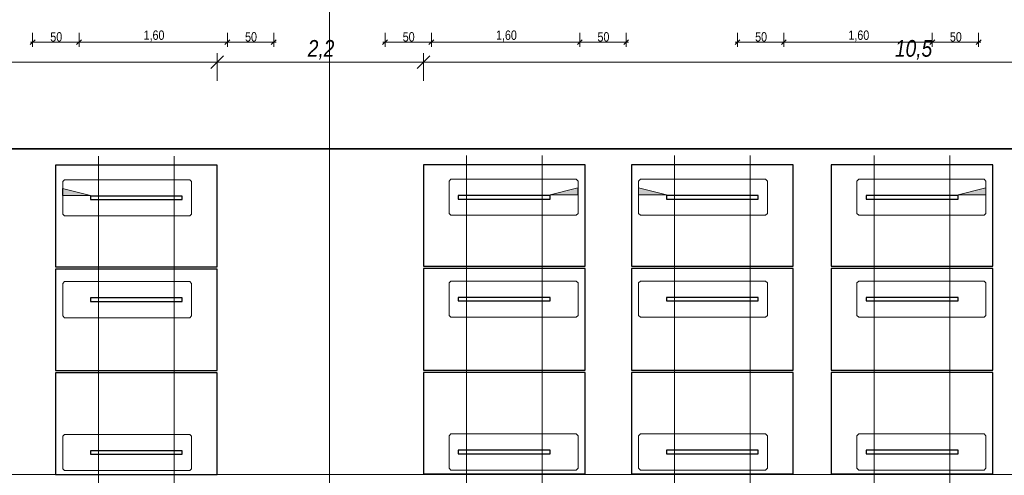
# Model space of a CAD drawing. Extents: x -720 to 300, y 62 to 1112.
# Tile 12 of 50: x -369 to -157, y 610 to 708. Entities that reach past the tile are written whole.
import ezdxf
from ezdxf.lldxf.tags import DXFTag

# ---------------------------------------------------------------- set-up
doc = ezdxf.new("R2010")
doc.units = 0
doc.layers.get('0').update_dxf_attribs({"lineweight": 13})
for name, color, linetype, lineweight in [('3_Solarbase', 7, 'Continuous', 25), ('70 -71 Achsen- 1 Gebäudeachsen', 7, 'STRICHPUNKT2-A06DNB31MF', 18), ('E_PV_Aufstellzone', 7, 'grob', 35), ('ModuleHighPointMark', 7, 'Continuous', 25)]:
    doc.layers.add(name, color=color, linetype=linetype, lineweight=lineweight)
for name, color, linetype, lineweight, true_color in [('70 -76 Bemaßung- 2 Allgemein', 9, 'Continuous', 5, 0x808080), ('E_ST_Fangeinrichtung_Bem', 1, 'Continuous', 13, 0xff0000), ('E_ST_Tragsystem', 7, 'Continuous', 18, 0x006666), ('Modules', 7, 'Continuous', 25, 0xffa500)]:
    doc.layers.add(name, color=color, linetype=linetype, lineweight=lineweight, true_color=true_color)
doc.styles.get("Standard").update_dxf_attribs({"font": 'ARIALN.TTF'})
tags = doc.linetypes.add('grob', pattern=[14, 3, -8, 3]).pattern_tags.tags
tags[8:9] = [DXFTag(74, 4), DXFTag(75, 0), DXFTag(340, '0'), DXFTag(46, 0.0), DXFTag(50, 0.0), DXFTag(44, 0.0), DXFTag(45, 0.0)]
tags[6:7] = [DXFTag(74, 4), DXFTag(75, 0), DXFTag(340, '0'), DXFTag(46, 0.0), DXFTag(50, 0.0), DXFTag(44, 0.0), DXFTag(45, 0.0)]
tags[4:5] = [DXFTag(74, 4), DXFTag(75, 0), DXFTag(340, '0'), DXFTag(46, 0.0), DXFTag(50, 0.0), DXFTag(44, 0.0), DXFTag(45, 0.0)]
tags = doc.linetypes.add('STRICHPUNKT2-A06DNB31MF', pattern=[12.7, 6.35, -3.175, 0, -3.175]).pattern_tags.tags
tags[10:11] = [DXFTag(74, 4), DXFTag(75, 0), DXFTag(340, '0'), DXFTag(46, 0.0), DXFTag(50, 0.0), DXFTag(44, 0.0), DXFTag(45, 0.0)]
tags[8:9] = [DXFTag(74, 4), DXFTag(75, 0), DXFTag(340, '0'), DXFTag(46, 0.0), DXFTag(50, 0.0), DXFTag(44, 0.0), DXFTag(45, 0.0)]
tags[6:7] = [DXFTag(74, 4), DXFTag(75, 0), DXFTag(340, '0'), DXFTag(46, 0.0), DXFTag(50, 0.0), DXFTag(44, 0.0), DXFTag(45, 0.0)]
tags[4:5] = [DXFTag(74, 4), DXFTag(75, 0), DXFTag(340, '0'), DXFTag(46, 0.0), DXFTag(50, 0.0), DXFTag(44, 0.0), DXFTag(45, 0.0)]

# ---------------------------------------------------------------- blocks, each defined once
blk = doc.blocks.new('Referenz-A06DNB32MF')
at = {"layer": '70 -71 Achsen- 1 Gebäudeachsen', "color": 0, "linetype": 'STRICHPUNKT2-A06DNB31MF', "ltscale": 0.18}
for p, q in [((-302.35, 1084.85), (-302.35, 85.41)), ((-682.36, 609.91), (76.35, 609.91))]:
    blk.add_line(p, q, dxfattribs=at)
at = {"layer": '70 -76 Bemaßung- 2 Allgemein', "color": 0, "linetype": 'Continuous', "ltscale": 0.13}
for p, q in [((-366.35, 705.25), (-366.35, 702.25)), ((-356.35, 705.25), (-356.35, 702.25)), ((-356.35, 705.25), (-356.35, 702.25)), ((-324.35, 705.25), (-324.35, 702.25)), ((-324.35, 705.25), (-324.35, 702.25)), ((-314.35, 705.25), (-314.35, 702.25)), ((-290.35, 705.25), (-290.35, 702.25)), ((-280.35, 705.25), (-280.35, 702.25)), ((-280.35, 705.25), (-280.35, 702.25)), ((-248.35, 705.25), (-248.35, 702.25)), ((-248.35, 705.25), (-248.35, 702.25)), ((-238.35, 705.25), (-238.35, 702.25)), ((-214.35, 705.25), (-214.35, 702.25)), ((-204.35, 705.25), (-204.35, 702.25)), ((-204.35, 705.25), (-204.35, 702.25)), ((-172.35, 705.25), (-172.35, 702.25)), ((-172.35, 705.25), (-172.35, 702.25)), ((-162.35, 705.25), (-162.35, 702.25)), ((-366.88, 702.72), (-365.82, 703.78)), ((-366.85, 703.25), (-365.29, 703.25)), ((-357.41, 703.25), (-365.29, 703.25)), ((-355.85, 703.25), (-357.41, 703.25)), ((-355.82, 703.78), (-356.88, 702.72)), ((-356.88, 702.72), (-355.82, 703.78)), ((-356.85, 703.25), (-355.29, 703.25)), ((-325.41, 703.25), (-355.29, 703.25)), ((-323.85, 703.25), (-325.41, 703.25)), ((-323.82, 703.78), (-324.88, 702.72)), ((-324.88, 702.72), (-323.82, 703.78)), ((-324.85, 703.25), (-323.29, 703.25)), ((-315.41, 703.25), (-323.29, 703.25)), ((-313.85, 703.25), (-315.41, 703.25)), ((-313.82, 703.78), (-314.88, 702.72)), ((-290.88, 702.72), (-289.82, 703.78)), ((-290.85, 703.25), (-289.29, 703.25)), ((-281.41, 703.25), (-289.29, 703.25)), ((-279.85, 703.25), (-281.41, 703.25)), ((-279.82, 703.78), (-280.88, 702.72)), ((-280.88, 702.72), (-279.82, 703.78)), ((-280.85, 703.25), (-279.29, 703.25)), ((-249.41, 703.25), (-279.29, 703.25)), ((-247.85, 703.25), (-249.41, 703.25)), ((-247.82, 703.78), (-248.88, 702.72)), ((-248.88, 702.72), (-247.82, 703.78)), ((-248.85, 703.25), (-247.29, 703.25)), ((-239.41, 703.25), (-247.29, 703.25)), ((-237.85, 703.25), (-239.41, 703.25)), ((-237.82, 703.78), (-238.88, 702.72)), ((-214.88, 702.72), (-213.82, 703.78)), ((-214.85, 703.25), (-213.29, 703.25)), ((-205.41, 703.25), (-213.29, 703.25)), ((-203.85, 703.25), (-205.41, 703.25)), ((-203.82, 703.78), (-204.88, 702.72)), ((-204.88, 702.72), (-203.82, 703.78)), ((-204.85, 703.25), (-203.29, 703.25)), ((-173.41, 703.25), (-203.29, 703.25)), ((-171.85, 703.25), (-173.41, 703.25)), ((-171.82, 703.78), (-172.88, 702.72)), ((-172.88, 702.72), (-171.82, 703.78)), ((-172.85, 703.25), (-171.29, 703.25)), ((-163.41, 703.25), (-171.29, 703.25)), ((-161.85, 703.25), (-163.41, 703.25)), ((-161.82, 703.78), (-162.88, 702.72))]:
    blk.add_line(p, q, dxfattribs=at)
at = {"layer": '70 -76 Bemaßung- 2 Allgemein', "color": 0, "linetype": 'Continuous', "ltscale": 0.13, "char_height": 2.0138, "attachment_point": 1}
for s, insert in [('{\\fArial Narrow;50}', (-362.54, 705.4)), ('{\\fArial Narrow;1,60}', (-342.42, 705.77)), ('{\\fArial Narrow;50}', (-320.54, 705.4)), ('{\\fArial Narrow;50}', (-286.54, 705.4)), ('{\\fArial Narrow;1,60}', (-266.42, 705.77)), ('{\\fArial Narrow;50}', (-244.54, 705.4)), ('{\\fArial Narrow;50}', (-210.54, 705.4)), ('{\\fArial Narrow;1,60}', (-190.42, 705.77)), ('{\\fArial Narrow;50}', (-168.54, 705.4))]:
    blk.add_mtext(s, dxfattribs=dict(at, insert=insert))
blk = doc.blocks.new('Polygon-A06DNB34MF')
at = {"color": 0, "linetype": 'ByBlock', "lineweight": -2, "ltscale": 0.7}
blk.add_line((-682.36, 680.19), (-66.98, 680.19), dxfattribs=at)
blk = doc.blocks.new('Blockreferenz-A06DNBF8MF')
at = {"layer": '3_Solarbase', "color": 0}
for p, q in [((-334.08, 648.02), (-353.88, 648.02)), ((-353.88, 648.02), (-353.88, 647.26)), ((-334.08, 647.26), (-334.08, 648.02)), ((-353.88, 647.26), (-334.08, 647.26))]:
    blk.add_line(p, q, dxfattribs=at)
blk = doc.blocks.new('Blockreferenz-A06DNBFAMF')
at = {"layer": '3_Solarbase', "color": 0}
for p, q in [((-334.08, 670.02), (-353.88, 670.02)), ((-353.88, 670.02), (-353.88, 669.26)), ((-353.88, 669.26), (-334.08, 669.26)), ((-334.08, 669.26), (-334.08, 670.02))]:
    blk.add_line(p, q, dxfattribs=at)
blk = doc.blocks.new('Blockreferenz-A06DNBFEMF')
at = {"layer": '3_Solarbase', "color": 0}
for p, q in [((-334.08, 615.02), (-353.88, 615.02)), ((-353.88, 615.02), (-353.88, 614.26)), ((-353.88, 614.26), (-334.08, 614.26)), ((-334.08, 614.26), (-334.08, 615.02))]:
    blk.add_line(p, q, dxfattribs=at)
blk = doc.blocks.new('Blockreferenz-A06DNBFIMF')
at = {"layer": '3_Solarbase', "color": 0}
for p, q in [((-334.08, 648.02), (-353.88, 648.02)), ((-353.88, 648.02), (-353.88, 647.26)), ((-334.08, 647.26), (-334.08, 648.02)), ((-353.88, 647.26), (-334.08, 647.26))]:
    blk.add_line(p, q, dxfattribs=at)
blk = doc.blocks.new('Blockreferenz-A06DNBFKMF')
at = {"layer": '3_Solarbase', "color": 0}
for p, q in [((-334.08, 670.02), (-353.88, 670.02)), ((-353.88, 670.02), (-353.88, 669.26)), ((-353.88, 669.26), (-334.08, 669.26)), ((-334.08, 669.26), (-334.08, 670.02))]:
    blk.add_line(p, q, dxfattribs=at)
blk = doc.blocks.new('Blockreferenz-A06DNBFMMF')
at = {"layer": 'ModuleHighPointMark', "color": 16, "lineweight": 0, "true_color": 0x6c0000}
for p, q in [((-359.88, 670.14), (-359.88, 671.64)), ((-359.88, 671.64), (-353.88, 670.14)), ((-353.88, 670.14), (-359.88, 670.14))]:
    blk.add_line(p, q, dxfattribs=at)
at = {"layer": 'ModuleHighPointMark', "color": 40, "linetype": 'ByBlock', "ltscale": 0.25, "true_color": 0xffa600}
blk.add_solid([(-359.88, 670.14), (-359.88, 671.64), (-353.88, 670.14)], dxfattribs=at)
blk = doc.blocks.new('Blockreferenz-A06DNBFQMF')
at = {"layer": 'Modules'}
for p, q in [((-326.55, 654.24), (-361.41, 654.24)), ((-361.41, 654.24), (-361.41, 632.32)), ((-326.55, 632.32), (-326.55, 654.24)), ((-361.41, 632.32), (-326.55, 632.32))]:
    blk.add_line(p, q, dxfattribs=at)
blk = doc.blocks.new('Blockreferenz-A06DNBFSMF')
at = {"layer": 'Modules'}
for p, q in [((-326.55, 676.66), (-361.41, 676.66)), ((-361.41, 676.66), (-361.41, 654.74)), ((-326.55, 654.74), (-326.55, 676.66)), ((-361.41, 654.74), (-326.55, 654.74))]:
    blk.add_line(p, q, dxfattribs=at)
blk = doc.blocks.new('Blockreferenz-A06DNBFUMF')
at = {"layer": 'Modules'}
for p, q in [((-326.55, 631.82), (-361.41, 631.82)), ((-361.41, 631.82), (-361.41, 609.9)), ((-326.55, 609.9), (-326.55, 631.82)), ((-361.41, 609.9), (-326.55, 609.9))]:
    blk.add_line(p, q, dxfattribs=at)
blk = doc.blocks.new('Blockreferenz-A06DNBG0MF')
at = {"color": 96, "lineweight": -2, "true_color": 0x008000}
for p, q in [((-359.87, 618.14), (-359.47, 618.54)), ((-359.87, 611.14), (-359.87, 618.14)), ((-359.47, 618.54), (-332.47, 618.54)), ((-332.47, 618.54), (-332.07, 618.14)), ((-332.07, 618.14), (-332.07, 611.14)), ((-359.47, 610.74), (-359.87, 611.14)), ((-332.47, 610.74), (-359.47, 610.74)), ((-332.07, 611.14), (-332.47, 610.74))]:
    blk.add_line(p, q, dxfattribs=at)
blk = doc.blocks.new('Blockreferenz-A06DNBG2MF')
at = {"color": 96, "lineweight": -2, "true_color": 0x008000}
for p, q in [((-359.87, 651.14), (-359.47, 651.54)), ((-359.87, 644.14), (-359.87, 651.14)), ((-359.47, 651.54), (-332.47, 651.54)), ((-332.47, 651.54), (-332.07, 651.14)), ((-332.07, 651.14), (-332.07, 644.14)), ((-359.47, 643.74), (-359.87, 644.14)), ((-332.47, 643.74), (-359.47, 643.74)), ((-332.07, 644.14), (-332.47, 643.74))]:
    blk.add_line(p, q, dxfattribs=at)
blk = doc.blocks.new('Blockreferenz-A06DNBG4MF')
at = {"color": 96, "lineweight": -2, "true_color": 0x008000}
for p, q in [((-359.87, 673.14), (-359.47, 673.54)), ((-359.87, 666.14), (-359.87, 673.14)), ((-359.47, 673.54), (-332.47, 673.54)), ((-332.47, 673.54), (-332.07, 673.14)), ((-332.07, 673.14), (-332.07, 666.14)), ((-359.47, 665.74), (-359.87, 666.14)), ((-332.47, 665.74), (-359.47, 665.74)), ((-332.07, 666.14), (-332.47, 665.74))]:
    blk.add_line(p, q, dxfattribs=at)
blk = doc.blocks.new('Blockreferenz-A06DNBGAMF')
at = {"layer": '3_Solarbase', "color": 0}
for p, q in [((-334.08, 615.02), (-353.88, 615.02)), ((-353.88, 615.02), (-353.88, 614.26)), ((-353.88, 614.26), (-334.08, 614.26)), ((-334.08, 614.26), (-334.08, 615.02))]:
    blk.add_line(p, q, dxfattribs=at)
blk = doc.blocks.new('Blockreferenz-A06DNBGYMF')
at = {"layer": '3_Solarbase', "color": 0}
for p, q in [((-166.79, 615.14), (-186.59, 615.14)), ((-186.59, 615.14), (-186.59, 614.38)), ((-186.59, 614.38), (-166.79, 614.38)), ((-166.79, 614.38), (-166.79, 615.14))]:
    blk.add_line(p, q, dxfattribs=at)
blk = doc.blocks.new('Blockreferenz-A06DNBH4MF')
at = {"layer": '3_Solarbase', "color": 0}
for p, q in [((-209.89, 648.14), (-229.69, 648.14)), ((-229.69, 648.14), (-229.69, 647.38)), ((-209.89, 647.38), (-209.89, 648.14)), ((-229.69, 647.38), (-209.89, 647.38))]:
    blk.add_line(p, q, dxfattribs=at)
blk = doc.blocks.new('Blockreferenz-A06DNBH6MF')
at = {"layer": '3_Solarbase', "color": 0}
for p, q in [((-254.75, 615.14), (-274.55, 615.14)), ((-274.55, 615.14), (-274.55, 614.38)), ((-274.55, 614.38), (-254.75, 614.38)), ((-254.75, 614.38), (-254.75, 615.14))]:
    blk.add_line(p, q, dxfattribs=at)
blk = doc.blocks.new('Blockreferenz-A06DNBH8MF')
at = {"layer": '3_Solarbase', "color": 0}
for p, q in [((-166.79, 670.14), (-186.59, 670.14)), ((-186.59, 670.14), (-186.59, 669.38)), ((-186.59, 669.38), (-166.79, 669.38)), ((-166.79, 669.38), (-166.79, 670.14))]:
    blk.add_line(p, q, dxfattribs=at)
blk = doc.blocks.new('Blockreferenz-A06DNBHAMF')
at = {"layer": '3_Solarbase', "color": 0}
for p, q in [((-254.75, 648.14), (-274.55, 648.14)), ((-274.55, 648.14), (-274.55, 647.38)), ((-254.75, 647.38), (-254.75, 648.14)), ((-274.55, 647.38), (-254.75, 647.38))]:
    blk.add_line(p, q, dxfattribs=at)
blk = doc.blocks.new('Blockreferenz-A06DNBHIMF')
at = {"layer": '3_Solarbase', "color": 0}
for p, q in [((-209.89, 648.14), (-229.69, 648.14)), ((-229.69, 648.14), (-229.69, 647.38)), ((-209.89, 647.38), (-209.89, 648.14)), ((-229.69, 647.38), (-209.89, 647.38))]:
    blk.add_line(p, q, dxfattribs=at)
blk = doc.blocks.new('Blockreferenz-A06DNBHMMF')
at = {"layer": '3_Solarbase', "color": 0}
for p, q in [((-166.79, 648.14), (-186.59, 648.14)), ((-186.59, 648.14), (-186.59, 647.38)), ((-166.79, 647.38), (-166.79, 648.14)), ((-186.59, 647.38), (-166.79, 647.38))]:
    blk.add_line(p, q, dxfattribs=at)
blk = doc.blocks.new('Blockreferenz-A06DNBHQMF')
at = {"layer": '3_Solarbase', "color": 0}
for p, q in [((-254.75, 670.14), (-274.55, 670.14)), ((-274.55, 670.14), (-274.55, 669.38)), ((-274.55, 669.38), (-254.75, 669.38)), ((-254.75, 669.38), (-254.75, 670.14))]:
    blk.add_line(p, q, dxfattribs=at)
blk = doc.blocks.new('Blockreferenz-A06DNBHSMF')
at = {"layer": '3_Solarbase', "color": 0}
for p, q in [((-166.79, 615.14), (-186.59, 615.14)), ((-186.59, 615.14), (-186.59, 614.38)), ((-186.59, 614.38), (-166.79, 614.38)), ((-166.79, 614.38), (-166.79, 615.14))]:
    blk.add_line(p, q, dxfattribs=at)
blk = doc.blocks.new('Blockreferenz-A06DNBHWMF')
at = {"layer": '3_Solarbase', "color": 0}
for p, q in [((-166.79, 670.14), (-186.59, 670.14)), ((-186.59, 670.14), (-186.59, 669.38)), ((-186.59, 669.38), (-166.79, 669.38)), ((-166.79, 669.38), (-166.79, 670.14))]:
    blk.add_line(p, q, dxfattribs=at)
blk = doc.blocks.new('Blockreferenz-A06DNBI6MF')
at = {"layer": 'ModuleHighPointMark', "color": 16, "lineweight": 0, "true_color": 0x6c0000}
for p, q in [((-248.75, 671.76), (-254.75, 670.26)), ((-248.75, 670.26), (-248.75, 671.76)), ((-254.75, 670.26), (-248.75, 670.26))]:
    blk.add_line(p, q, dxfattribs=at)
at = {"layer": 'ModuleHighPointMark', "color": 40, "linetype": 'ByBlock', "ltscale": 0.25, "true_color": 0xffa600}
blk.add_solid([(-248.75, 670.26), (-254.75, 670.26), (-248.75, 671.76)], dxfattribs=at)
blk = doc.blocks.new('Blockreferenz-A06DNBI8MF')
at = {"layer": 'ModuleHighPointMark', "color": 16, "lineweight": 0, "true_color": 0x6c0000}
for p, q in [((-235.69, 670.26), (-235.69, 671.76)), ((-235.69, 671.76), (-229.69, 670.26)), ((-229.69, 670.26), (-235.69, 670.26))]:
    blk.add_line(p, q, dxfattribs=at)
at = {"layer": 'ModuleHighPointMark', "color": 40, "linetype": 'ByBlock', "ltscale": 0.25, "true_color": 0xffa600}
blk.add_solid([(-235.69, 670.26), (-235.69, 671.76), (-229.69, 670.26)], dxfattribs=at)
blk = doc.blocks.new('Blockreferenz-A06DNBIEMF')
at = {"layer": 'ModuleHighPointMark', "color": 16, "lineweight": 0, "true_color": 0x6c0000}
for p, q in [((-160.79, 671.76), (-166.79, 670.26)), ((-160.79, 670.26), (-160.79, 671.76)), ((-166.79, 670.26), (-160.79, 670.26))]:
    blk.add_line(p, q, dxfattribs=at)
at = {"layer": 'ModuleHighPointMark', "color": 40, "linetype": 'ByBlock', "ltscale": 0.25, "true_color": 0xffa600}
blk.add_solid([(-160.79, 670.26), (-166.79, 670.26), (-160.79, 671.76)], dxfattribs=at)
blk = doc.blocks.new('Blockreferenz-A06DNBIKMF')
at = {"color": 96, "lineweight": -2, "true_color": 0x008000}
for p, q in [((-276.54, 618.26), (-276.14, 618.66)), ((-276.54, 611.26), (-276.54, 618.26)), ((-276.14, 618.66), (-249.14, 618.66)), ((-249.14, 618.66), (-248.74, 618.26)), ((-248.74, 618.26), (-248.74, 611.26)), ((-276.14, 610.86), (-276.54, 611.26)), ((-249.14, 610.86), (-276.14, 610.86)), ((-248.74, 611.26), (-249.14, 610.86))]:
    blk.add_line(p, q, dxfattribs=at)
blk = doc.blocks.new('Blockreferenz-A06DNBIMMF')
at = {"color": 96, "lineweight": -2, "true_color": 0x008000}
for p, q in [((-276.54, 673.26), (-276.14, 673.66)), ((-276.54, 666.26), (-276.54, 673.26)), ((-276.14, 673.66), (-249.14, 673.66)), ((-249.14, 673.66), (-248.74, 673.26)), ((-248.74, 673.26), (-248.74, 666.26)), ((-276.14, 665.86), (-276.54, 666.26)), ((-249.14, 665.86), (-276.14, 665.86)), ((-248.74, 666.26), (-249.14, 665.86))]:
    blk.add_line(p, q, dxfattribs=at)
blk = doc.blocks.new('Blockreferenz-A06DNBIWMF')
at = {"layer": 'Modules'}
for p, q in [((-247.22, 631.94), (-282.08, 631.94)), ((-282.08, 631.94), (-282.08, 610.02)), ((-247.22, 610.02), (-247.22, 631.94)), ((-282.08, 610.02), (-247.22, 610.02))]:
    blk.add_line(p, q, dxfattribs=at)
blk = doc.blocks.new('Blockreferenz-A06DNBJ0MF')
at = {"layer": '3_Solarbase', "color": 0}
for p, q in [((-254.75, 648.14), (-274.55, 648.14)), ((-274.55, 648.14), (-274.55, 647.38)), ((-254.75, 647.38), (-254.75, 648.14)), ((-274.55, 647.38), (-254.75, 647.38))]:
    blk.add_line(p, q, dxfattribs=at)
blk = doc.blocks.new('Blockreferenz-A06DNBJ2MF')
at = {"layer": 'Modules'}
for p, q in [((-159.26, 676.78), (-194.12, 676.78)), ((-194.12, 676.78), (-194.12, 654.86)), ((-159.26, 654.86), (-159.26, 676.78)), ((-194.12, 654.86), (-159.26, 654.86))]:
    blk.add_line(p, q, dxfattribs=at)
blk = doc.blocks.new('Blockreferenz-A06DNBJ6MF')
at = {"layer": 'Modules'}
for p, q in [((-159.26, 654.36), (-194.12, 654.36)), ((-194.12, 654.36), (-194.12, 632.44)), ((-159.26, 632.44), (-159.26, 654.36)), ((-194.12, 632.44), (-159.26, 632.44))]:
    blk.add_line(p, q, dxfattribs=at)
blk = doc.blocks.new('Blockreferenz-A06DNBJEMF')
at = {"layer": 'Modules'}
for p, q in [((-247.22, 654.36), (-282.08, 654.36)), ((-282.08, 654.36), (-282.08, 632.44)), ((-247.22, 632.44), (-247.22, 654.36)), ((-282.08, 632.44), (-247.22, 632.44))]:
    blk.add_line(p, q, dxfattribs=at)
blk = doc.blocks.new('Blockreferenz-A06DNBJIMF')
at = {"color": 96, "lineweight": -2, "true_color": 0x008000}
for p, q in [((-276.54, 651.26), (-276.14, 651.66)), ((-276.54, 644.26), (-276.54, 651.26)), ((-276.14, 651.66), (-249.14, 651.66)), ((-249.14, 651.66), (-248.74, 651.26)), ((-248.74, 651.26), (-248.74, 644.26)), ((-276.14, 643.86), (-276.54, 644.26)), ((-249.14, 643.86), (-276.14, 643.86)), ((-248.74, 644.26), (-249.14, 643.86))]:
    blk.add_line(p, q, dxfattribs=at)
blk = doc.blocks.new('Blockreferenz-A06DNBJKMF')
at = {"layer": 'Modules'}
for p, q in [((-202.36, 631.94), (-237.22, 631.94)), ((-237.22, 631.94), (-237.22, 610.02)), ((-202.36, 610.02), (-202.36, 631.94)), ((-237.22, 610.02), (-202.36, 610.02))]:
    blk.add_line(p, q, dxfattribs=at)
blk = doc.blocks.new('Blockreferenz-A06DNBJQMF')
at = {"layer": 'Modules'}
for p, q in [((-202.36, 654.36), (-237.22, 654.36)), ((-237.22, 654.36), (-237.22, 632.44)), ((-202.36, 632.44), (-202.36, 654.36)), ((-237.22, 632.44), (-202.36, 632.44))]:
    blk.add_line(p, q, dxfattribs=at)
blk = doc.blocks.new('Blockreferenz-A06DNBJSMF')
at = {"color": 96, "lineweight": -2, "true_color": 0x008000}
for p, q in [((-235.68, 651.26), (-235.28, 651.66)), ((-235.68, 644.26), (-235.68, 651.26)), ((-235.28, 651.66), (-208.28, 651.66)), ((-208.28, 651.66), (-207.88, 651.26)), ((-207.88, 651.26), (-207.88, 644.26)), ((-235.28, 643.86), (-235.68, 644.26)), ((-208.28, 643.86), (-235.28, 643.86)), ((-207.88, 644.26), (-208.28, 643.86))]:
    blk.add_line(p, q, dxfattribs=at)
blk = doc.blocks.new('Blockreferenz-A06DNBJUMF')
at = {"color": 96, "lineweight": -2, "true_color": 0x008000}
for p, q in [((-235.68, 618.26), (-235.28, 618.66)), ((-235.68, 611.26), (-235.68, 618.26)), ((-235.28, 618.66), (-208.28, 618.66)), ((-208.28, 618.66), (-207.88, 618.26)), ((-207.88, 618.26), (-207.88, 611.26)), ((-235.28, 610.86), (-235.68, 611.26)), ((-208.28, 610.86), (-235.28, 610.86)), ((-207.88, 611.26), (-208.28, 610.86))]:
    blk.add_line(p, q, dxfattribs=at)
blk = doc.blocks.new('Blockreferenz-A06DNBJWMF')
at = {"color": 96, "lineweight": -2, "true_color": 0x008000}
for p, q in [((-235.68, 673.26), (-235.28, 673.66)), ((-235.68, 666.26), (-235.68, 673.26)), ((-235.28, 673.66), (-208.28, 673.66)), ((-208.28, 673.66), (-207.88, 673.26)), ((-207.88, 673.26), (-207.88, 666.26)), ((-235.28, 665.86), (-235.68, 666.26)), ((-208.28, 665.86), (-235.28, 665.86)), ((-207.88, 666.26), (-208.28, 665.86))]:
    blk.add_line(p, q, dxfattribs=at)
blk = doc.blocks.new('Blockreferenz-A06DNBK2MF')
at = {"layer": 'Modules'}
for p, q in [((-247.22, 676.78), (-282.08, 676.78)), ((-282.08, 676.78), (-282.08, 654.86)), ((-247.22, 654.86), (-247.22, 676.78)), ((-282.08, 654.86), (-247.22, 654.86))]:
    blk.add_line(p, q, dxfattribs=at)
blk = doc.blocks.new('Blockreferenz-A06DNBK4MF')
at = {"color": 96, "lineweight": -2, "true_color": 0x008000}
for p, q in [((-188.58, 618.26), (-188.18, 618.66)), ((-188.58, 611.26), (-188.58, 618.26)), ((-188.18, 618.66), (-161.18, 618.66)), ((-161.18, 618.66), (-160.78, 618.26)), ((-160.78, 618.26), (-160.78, 611.26)), ((-188.18, 610.86), (-188.58, 611.26)), ((-161.18, 610.86), (-188.18, 610.86)), ((-160.78, 611.26), (-161.18, 610.86))]:
    blk.add_line(p, q, dxfattribs=at)
blk = doc.blocks.new('Blockreferenz-A06DNBK6MF')
at = {"color": 96, "lineweight": -2, "true_color": 0x008000}
for p, q in [((-188.58, 651.26), (-188.18, 651.66)), ((-188.58, 644.26), (-188.58, 651.26)), ((-188.18, 651.66), (-161.18, 651.66)), ((-161.18, 651.66), (-160.78, 651.26)), ((-160.78, 651.26), (-160.78, 644.26)), ((-188.18, 643.86), (-188.58, 644.26)), ((-161.18, 643.86), (-188.18, 643.86)), ((-160.78, 644.26), (-161.18, 643.86))]:
    blk.add_line(p, q, dxfattribs=at)
blk = doc.blocks.new('Blockreferenz-A06DNBKAMF')
at = {"color": 96, "lineweight": -2, "true_color": 0x008000}
for p, q in [((-188.58, 673.26), (-188.18, 673.66)), ((-188.58, 666.26), (-188.58, 673.26)), ((-188.18, 673.66), (-161.18, 673.66)), ((-161.18, 673.66), (-160.78, 673.26)), ((-160.78, 673.26), (-160.78, 666.26)), ((-188.18, 665.86), (-188.58, 666.26)), ((-161.18, 665.86), (-188.18, 665.86)), ((-160.78, 666.26), (-161.18, 665.86))]:
    blk.add_line(p, q, dxfattribs=at)
blk = doc.blocks.new('Blockreferenz-A06DNBKCMF')
at = {"layer": 'Modules'}
for p, q in [((-202.36, 676.78), (-237.22, 676.78)), ((-237.22, 676.78), (-237.22, 654.86)), ((-202.36, 654.86), (-202.36, 676.78)), ((-237.22, 654.86), (-202.36, 654.86))]:
    blk.add_line(p, q, dxfattribs=at)
blk = doc.blocks.new('Blockreferenz-A06DNBKQMF')
at = {"layer": 'Modules'}
for p, q in [((-159.26, 631.94), (-194.12, 631.94)), ((-194.12, 631.94), (-194.12, 610.02)), ((-159.26, 610.02), (-159.26, 631.94)), ((-194.12, 610.02), (-159.26, 610.02))]:
    blk.add_line(p, q, dxfattribs=at)
blk = doc.blocks.new('Blockreferenz-A06DNBKYMF')
at = {"layer": '3_Solarbase', "color": 0}
for p, q in [((-209.89, 615.14), (-229.69, 615.14)), ((-229.69, 615.14), (-229.69, 614.38)), ((-229.69, 614.38), (-209.89, 614.38)), ((-209.89, 614.38), (-209.89, 615.14))]:
    blk.add_line(p, q, dxfattribs=at)
blk = doc.blocks.new('Blockreferenz-A06DNBL4MF')
at = {"layer": '3_Solarbase', "color": 0}
for p, q in [((-209.89, 670.14), (-229.69, 670.14)), ((-229.69, 670.14), (-229.69, 669.38)), ((-229.69, 669.38), (-209.89, 669.38)), ((-209.89, 669.38), (-209.89, 670.14))]:
    blk.add_line(p, q, dxfattribs=at)
blk = doc.blocks.new('Blockreferenz-A06DNBLAMF')
at = {"layer": '3_Solarbase', "color": 0}
for p, q in [((-166.79, 648.14), (-186.59, 648.14)), ((-186.59, 648.14), (-186.59, 647.38)), ((-166.79, 647.38), (-166.79, 648.14)), ((-186.59, 647.38), (-166.79, 647.38))]:
    blk.add_line(p, q, dxfattribs=at)
blk = doc.blocks.new('Blockreferenz-A06DNBLEMF')
at = {"layer": '3_Solarbase', "color": 0}
for p, q in [((-254.75, 615.14), (-274.55, 615.14)), ((-274.55, 615.14), (-274.55, 614.38)), ((-274.55, 614.38), (-254.75, 614.38)), ((-254.75, 614.38), (-254.75, 615.14))]:
    blk.add_line(p, q, dxfattribs=at)
blk = doc.blocks.new('Blockreferenz-A06DNBLGMF')
at = {"layer": '3_Solarbase', "color": 0}
for p, q in [((-254.75, 670.14), (-274.55, 670.14)), ((-274.55, 670.14), (-274.55, 669.38)), ((-274.55, 669.38), (-254.75, 669.38)), ((-254.75, 669.38), (-254.75, 670.14))]:
    blk.add_line(p, q, dxfattribs=at)
blk = doc.blocks.new('Blockreferenz-A06DNBLIMF')
at = {"layer": '3_Solarbase', "color": 0}
for p, q in [((-209.89, 670.14), (-229.69, 670.14)), ((-229.69, 670.14), (-229.69, 669.38)), ((-229.69, 669.38), (-209.89, 669.38)), ((-209.89, 669.38), (-209.89, 670.14))]:
    blk.add_line(p, q, dxfattribs=at)
blk = doc.blocks.new('Blockreferenz-A06DNBLOMF')
at = {"layer": '3_Solarbase', "color": 0}
for p, q in [((-209.89, 615.14), (-229.69, 615.14)), ((-229.69, 615.14), (-229.69, 614.38)), ((-229.69, 614.38), (-209.89, 614.38)), ((-209.89, 614.38), (-209.89, 615.14))]:
    blk.add_line(p, q, dxfattribs=at)
blk = doc.blocks.new('Maß-A06DNC7OMF')
at = {"color": 0, "linetype": 'ByBlock', "lineweight": -2, "ltscale": 0.13}
for p, q in [((-326.55, 700.91), (-326.55, 694.91)), ((-282.08, 700.91), (-282.08, 694.91)), ((-682.36, 698.91), (-6.75, 698.91)), ((-325.17, 700.29), (-327.92, 697.53)), ((-280.7, 700.29), (-283.46, 697.53))]:
    blk.add_line(p, q, dxfattribs=at)
at = {"color": 0, "linetype": 'ByBlock', "lineweight": -2, "ltscale": 0.13, "char_height": 3.6, "attachment_point": 1}
for s, insert in [('{\\fArial Narrow|b0|i1;2,2}', (-307.01, 703.71)), ('{\\fArial Narrow|b0|i1;10,5}', (-180.39, 703.71))]:
    blk.add_mtext(s, dxfattribs=dict(at, insert=insert))

msp = doc.modelspace()

# ---------------------------------------------------------------- linework, layer by layer
at = {"layer": 'E_ST_Tragsystem', "color": 1, "ltscale": 0.18, "true_color": 0xff0000}
for p, q in [((-352.13, 636.64), (-352.13, 678.66)), ((-335.82, 636.64), (-335.82, 678.66)), ((-272.8, 636.76), (-272.8, 678.78)), ((-256.49, 636.76), (-256.49, 678.78)), ((-227.94, 636.76), (-227.94, 678.78)), ((-211.63, 636.76), (-211.63, 678.78)), ((-184.84, 636.76), (-184.84, 678.78)), ((-168.53, 636.76), (-168.53, 678.78)), ((-352.13, 540.64), (-352.13, 636.64)), ((-335.82, 540.64), (-335.82, 636.64)), ((-272.8, 540.76), (-272.8, 636.76)), ((-256.49, 540.76), (-256.49, 636.76)), ((-227.94, 540.76), (-227.94, 636.76)), ((-211.63, 540.76), (-211.63, 636.76)), ((-184.84, 540.76), (-184.84, 636.76)), ((-168.53, 540.76), (-168.53, 636.76))]:
    msp.add_line(p, q, dxfattribs=at)

# ---------------------------------------------------------------- block references
at = {"color": 8, "lineweight": 13, "ltscale": 0.13, "true_color": 0x808080}
msp.add_blockref('Referenz-A06DNB32MF', (0, 0), dxfattribs=at)
at = {"layer": 'E_PV_Aufstellzone', "ltscale": 0.7}
msp.add_blockref('Polygon-A06DNB34MF', (0, 0), dxfattribs=at)
at = {"layer": 'E_ST_Fangeinrichtung_Bem', "color": 231, "ltscale": 0.13, "true_color": 0xff80c0}
msp.add_blockref('Maß-A06DNC7OMF', (0, 0), dxfattribs=at)
at = {"layer": 'E_ST_Tragsystem', "color": 7, "ltscale": 0.18, "true_color": 0xffffff}
for name in ['Blockreferenz-A06DNBFSMF', 'Blockreferenz-A06DNBK2MF', 'Blockreferenz-A06DNBKCMF', 'Blockreferenz-A06DNBJ2MF', 'Blockreferenz-A06DNBFQMF', 'Blockreferenz-A06DNBJEMF', 'Blockreferenz-A06DNBJQMF', 'Blockreferenz-A06DNBJ6MF', 'Blockreferenz-A06DNBFUMF', 'Blockreferenz-A06DNBIWMF', 'Blockreferenz-A06DNBJKMF', 'Blockreferenz-A06DNBKQMF']:
    msp.add_blockref(name, (0, 0), dxfattribs=at)
at = {"layer": 'E_ST_Tragsystem', "color": 0, "ltscale": 0.18}
for name in ['Blockreferenz-A06DNBG4MF', 'Blockreferenz-A06DNBIMMF', 'Blockreferenz-A06DNBJWMF', 'Blockreferenz-A06DNBKAMF', 'Blockreferenz-A06DNBFMMF', 'Blockreferenz-A06DNBI6MF', 'Blockreferenz-A06DNBI8MF', 'Blockreferenz-A06DNBIEMF', 'Blockreferenz-A06DNBG2MF', 'Blockreferenz-A06DNBJIMF', 'Blockreferenz-A06DNBJSMF', 'Blockreferenz-A06DNBK6MF', 'Blockreferenz-A06DNBG0MF', 'Blockreferenz-A06DNBIKMF', 'Blockreferenz-A06DNBJUMF', 'Blockreferenz-A06DNBK4MF']:
    msp.add_blockref(name, (0, 0), dxfattribs=at)
at = {"layer": 'E_ST_Tragsystem', "color": 5, "ltscale": 0.18, "true_color": 0x0000ff}
for name in ['Blockreferenz-A06DNBFAMF', 'Blockreferenz-A06DNBFKMF', 'Blockreferenz-A06DNBHQMF', 'Blockreferenz-A06DNBLGMF', 'Blockreferenz-A06DNBL4MF', 'Blockreferenz-A06DNBLIMF', 'Blockreferenz-A06DNBH8MF', 'Blockreferenz-A06DNBHWMF', 'Blockreferenz-A06DNBF8MF', 'Blockreferenz-A06DNBFIMF', 'Blockreferenz-A06DNBHAMF', 'Blockreferenz-A06DNBJ0MF', 'Blockreferenz-A06DNBH4MF', 'Blockreferenz-A06DNBHIMF', 'Blockreferenz-A06DNBHMMF', 'Blockreferenz-A06DNBLAMF', 'Blockreferenz-A06DNBFEMF', 'Blockreferenz-A06DNBGAMF', 'Blockreferenz-A06DNBH6MF', 'Blockreferenz-A06DNBLEMF', 'Blockreferenz-A06DNBKYMF', 'Blockreferenz-A06DNBLOMF', 'Blockreferenz-A06DNBGYMF', 'Blockreferenz-A06DNBHSMF']:
    msp.add_blockref(name, (0, 0), dxfattribs=at)

doc.saveas('drawing.dxf')
